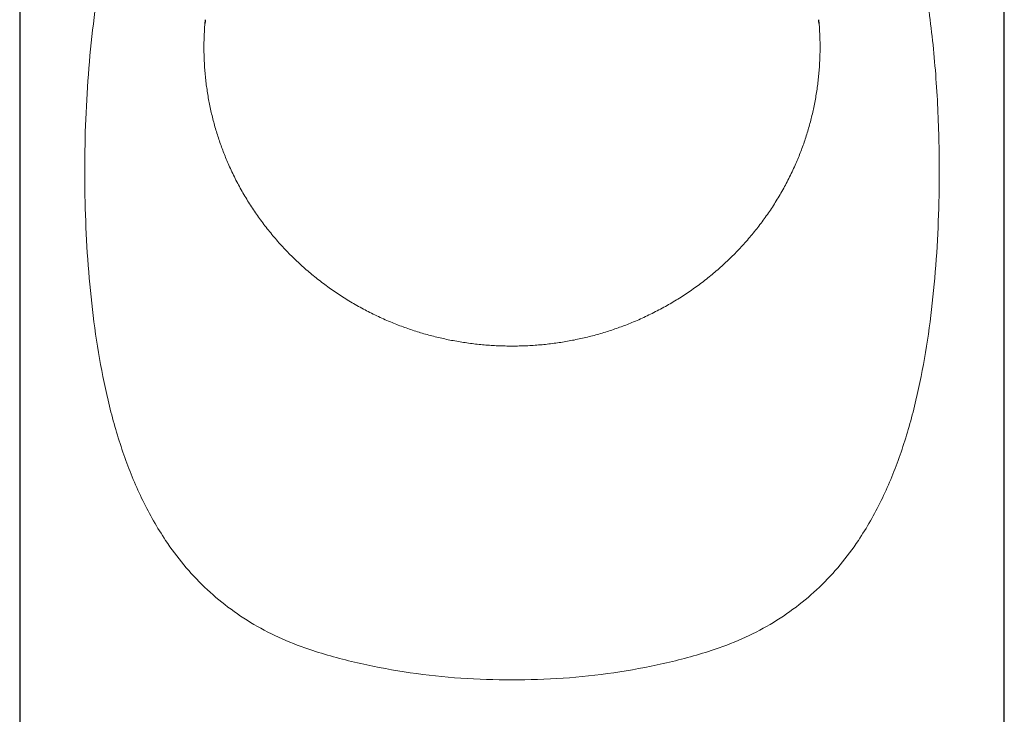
# Model space of a CAD drawing. Header units: millimetres. Extents: x 8 to 600, y 12 to 470.
# Tile 19 of 38: x 290 to 338, y 367 to 401. Entities that reach past the tile are written whole.
import ezdxf

# ---------------------------------------------------------------- set-up
doc = ezdxf.new("R2010")
doc.units = ezdxf.units.MM

msp = doc.modelspace()

# ---------------------------------------------------------------- linework, layer by layer
at = {"color": 7, "linetype": 'Continuous', "lineweight": 30, "flags": 128}
for points in [[(289.75, 443.555), (289.75, 372.306), (289.75, 301.058)], [(338.25, 301.058), (338.25, 372.306), (338.25, 443.555)]]:
    msp.add_lwpolyline(points, dxfattribs=at)
at = {"color": 8, "linetype": 'Continuous', "lineweight": 0}
for points, knots in [([(314, 368.204), (313.159, 368.221), (311.478, 368.255), (308.981, 368.53), (306.536, 368.981), (304.424, 369.542), (302.666, 370.199), (301.268, 370.92), (299.989, 371.777), (298.837, 372.761), (297.813, 373.861), (296.772, 375.264), (295.779, 377.015), (294.897, 379.139), (294.218, 381.389), (293.712, 383.733), (293.347, 386.151), (293.107, 388.619), (292.972, 391.123), (292.939, 393.639), (293.001, 396.161), (293.166, 398.668), (293.436, 401.15), (293.833, 403.583), (294.369, 405.949), (295.071, 408.227), (295.962, 410.386), (297.059, 412.405), (298.402, 414.235), (299.522, 415.451), (300.228, 416.01), (300.336, 416.096)], [0, 0, 0, 0, 0.038198, 0.076394, 0.114591, 0.152778, 0.178249, 0.203703, 0.229162, 0.254618, 0.280093, 0.305557, 0.34375, 0.381948, 0.420127, 0.458333, 0.496546, 0.534832, 0.572957, 0.611238, 0.649269, 0.68752, 0.725749, 0.763899, 0.802143, 0.840342, 0.878542, 0.916721, 0.954917, 0.993097, 1, 1, 1, 1]), ([(327.664, 416.096), (327.772, 416.01), (328.478, 415.451), (329.598, 414.235), (330.941, 412.405), (332.038, 410.386), (332.929, 408.227), (333.631, 405.949), (334.226, 403.321), (334.683, 400.331), (334.969, 397.002), (335.065, 393.917), (335.028, 391.123), (334.893, 388.619), (334.653, 386.151), (334.288, 383.733), (333.782, 381.389), (333.103, 379.139), (332.221, 377.015), (331.228, 375.264), (330.187, 373.861), (329.163, 372.761), (328.011, 371.777), (326.732, 370.92), (325.334, 370.199), (323.576, 369.542), (321.464, 368.981), (319.019, 368.53), (316.522, 368.255), (314.841, 368.221), (314, 368.204)], [0, 0, 0, 0, 0.006903, 0.045084, 0.083281, 0.121462, 0.159663, 0.197863, 0.236109, 0.286936, 0.33806, 0.388743, 0.427025, 0.465151, 0.503438, 0.541652, 0.57986, 0.61804, 0.656239, 0.694433, 0.719898, 0.745373, 0.77083, 0.796291, 0.821745, 0.847217, 0.885405, 0.923603, 0.961801, 1, 1, 1, 1]), ([(298.89, 400.735), (298.889, 400.725), (298.876, 400.606), (298.859, 400.376), (298.84, 400.045), (298.828, 399.712), (298.824, 399.376), (298.828, 399.038), (298.84, 398.699), (298.86, 398.362), (298.887, 398.028), (298.922, 397.697), (298.964, 397.371), (299.013, 397.048), (299.069, 396.728), (299.133, 396.409), (299.204, 396.09), (299.283, 395.772), (299.369, 395.456), (299.461, 395.144), (299.56, 394.836), (299.665, 394.533), (299.776, 394.234), (299.893, 393.939), (300.023, 393.633), (300.165, 393.317), (300.322, 392.992), (300.486, 392.671), (300.658, 392.355), (300.837, 392.045), (301.022, 391.742), (301.213, 391.445), (301.411, 391.153), (301.617, 390.864), (301.832, 390.578), (302.055, 390.295), (302.284, 390.018), (302.521, 389.746), (302.764, 389.48), (303.013, 389.22), (303.269, 388.966), (303.531, 388.718), (303.798, 388.477), (304.072, 388.241), (304.351, 388.012), (304.634, 387.791), (304.921, 387.578), (305.212, 387.372), (305.507, 387.173), (305.81, 386.979), (306.12, 386.791), (306.437, 386.609), (306.759, 386.434), (307.086, 386.267), (307.417, 386.107), (307.753, 385.954), (308.081, 385.815), (308.4, 385.688), (308.71, 385.573), (309.023, 385.463), (309.34, 385.361), (309.657, 385.265), (309.976, 385.177), (310.295, 385.095), (310.617, 385.02), (310.944, 384.952), (311.275, 384.89), (311.611, 384.835), (311.949, 384.786), (312.29, 384.746), (312.631, 384.712), (312.972, 384.686), (313.313, 384.668), (313.656, 384.657), (313.885, 384.655), (314, 384.654)], [0, 0, 0, 0, 0.001248, 0.014716, 0.028245, 0.041839, 0.0555, 0.069409, 0.083248, 0.097021, 0.11073, 0.124379, 0.13773, 0.151029, 0.16428, 0.177485, 0.190886, 0.204244, 0.217563, 0.230845, 0.244093, 0.257072, 0.270022, 0.282945, 0.295843, 0.310523, 0.325175, 0.339801, 0.354405, 0.368987, 0.383291, 0.397578, 0.411851, 0.426112, 0.440652, 0.455183, 0.469706, 0.484222, 0.498734, 0.513243, 0.52775, 0.542226, 0.556703, 0.571183, 0.585668, 0.600159, 0.614399, 0.628648, 0.642908, 0.65718, 0.671759, 0.686354, 0.700968, 0.715603, 0.730261, 0.744945, 0.759657, 0.77279, 0.785948, 0.799135, 0.812353, 0.825603, 0.83865, 0.851732, 0.864853, 0.878015, 0.89146, 0.904953, 0.918497, 0.932094, 0.945747, 0.959216, 0.972745, 0.986339, 1, 1, 1, 1]), ([(314, 384.654), (314.117, 384.655), (314.35, 384.657), (314.7, 384.669), (315.047, 384.688), (315.392, 384.714), (315.732, 384.748), (316.069, 384.789), (316.401, 384.836), (316.731, 384.891), (317.06, 384.953), (317.389, 385.022), (317.717, 385.098), (318.042, 385.181), (318.364, 385.271), (318.681, 385.367), (318.994, 385.469), (319.301, 385.577), (319.606, 385.69), (319.921, 385.816), (320.246, 385.954), (320.582, 386.106), (320.912, 386.266), (321.238, 386.433), (321.557, 386.606), (321.87, 386.785), (322.176, 386.971), (322.477, 387.163), (322.775, 387.363), (323.07, 387.571), (323.361, 387.787), (323.647, 388.01), (323.927, 388.24), (324.201, 388.476), (324.469, 388.718), (324.731, 388.966), (324.986, 389.22), (325.235, 389.479), (325.478, 389.744), (325.714, 390.015), (325.942, 390.29), (326.162, 390.569), (326.374, 390.851), (326.579, 391.138), (326.778, 391.432), (326.972, 391.732), (327.16, 392.04), (327.34, 392.352), (327.513, 392.669), (327.678, 392.991), (327.835, 393.316), (327.978, 393.635), (328.109, 393.944), (328.228, 394.245), (328.341, 394.549), (328.447, 394.856), (328.545, 395.164), (328.636, 395.473), (328.72, 395.783), (328.797, 396.096), (328.868, 396.413), (328.932, 396.734), (328.989, 397.06), (329.038, 397.388), (329.08, 397.719), (329.115, 398.049), (329.141, 398.38), (329.16, 398.711), (329.172, 399.044), (329.176, 399.38), (329.172, 399.718), (329.16, 400.057), (329.14, 400.394), (329.123, 400.62), (329.111, 400.733), (329.111, 400.735)], [0, 0, 0, 0, 0.013909, 0.027748, 0.04152, 0.05523, 0.068879, 0.08223, 0.095529, 0.10878, 0.121985, 0.135385, 0.148744, 0.162063, 0.175345, 0.188592, 0.201572, 0.214522, 0.227445, 0.240343, 0.255023, 0.269675, 0.284301, 0.298904, 0.313487, 0.327791, 0.342078, 0.356351, 0.370612, 0.385152, 0.399683, 0.414206, 0.428722, 0.443234, 0.457743, 0.47225, 0.486725, 0.501202, 0.515683, 0.530167, 0.544658, 0.558898, 0.573148, 0.587407, 0.60168, 0.616258, 0.630854, 0.645468, 0.660103, 0.674761, 0.689445, 0.704157, 0.717289, 0.730448, 0.743635, 0.756853, 0.770102, 0.783149, 0.796232, 0.809353, 0.822515, 0.83596, 0.849453, 0.862997, 0.876594, 0.890247, 0.903716, 0.917245, 0.930838, 0.9445, 0.958409, 0.972248, 0.98602, 0.99973, 1, 1, 1, 1])]:
    msp.add_open_spline(points, degree=3, knots=knots, dxfattribs=at)
at = {"color": 7, "linetype": 'Continuous', "lineweight": 30}
for points, knots in [([(298.889, 400.735), (298.889, 400.729), (298.887, 400.716), (298.886, 400.698), (298.884, 400.682), (298.883, 400.668), (298.882, 400.655), (298.881, 400.644), (298.88, 400.634), (298.879, 400.625), (298.878, 400.618), (298.877, 400.611), (298.877, 400.604), (298.876, 400.597), (298.875, 400.589), (298.875, 400.581), (298.874, 400.574), (298.873, 400.568), (298.873, 400.563), (298.872, 400.559), (298.872, 400.557), (298.872, 400.555), (298.872, 400.554), (298.872, 400.554), (298.872, 400.554), (298.872, 400.554)], [0, 0, 0, 0, 0.062061, 0.119483, 0.172229, 0.220266, 0.263567, 0.302109, 0.341707, 0.377128, 0.408782, 0.436662, 0.475144, 0.518832, 0.566585, 0.617807, 0.671158, 0.725857, 0.780299, 0.832269, 0.881237, 0.927709, 0.956957, 0.98537, 1, 1, 1, 1]), ([(329.128, 400.554), (329.128, 400.554), (329.128, 400.554), (329.128, 400.555), (329.128, 400.555), (329.128, 400.557), (329.128, 400.559), (329.127, 400.563), (329.127, 400.568), (329.126, 400.573), (329.126, 400.578), (329.125, 400.581), (329.125, 400.585), (329.125, 400.589), (329.124, 400.593), (329.124, 400.598), (329.123, 400.604), (329.123, 400.609), (329.122, 400.615), (329.122, 400.619), (329.121, 400.622), (329.121, 400.625), (329.121, 400.628), (329.121, 400.631), (329.12, 400.636), (329.119, 400.643), (329.119, 400.651), (329.118, 400.66), (329.117, 400.672), (329.115, 400.686), (329.114, 400.701), (329.112, 400.717), (329.111, 400.729), (329.111, 400.735)], [0, 0, 0, 0, 0.009818, 0.046751, 0.08214, 0.117395, 0.172682, 0.227835, 0.282845, 0.335214, 0.360352, 0.385655, 0.411308, 0.437447, 0.466894, 0.493139, 0.522115, 0.552926, 0.579703, 0.60138, 0.615233, 0.625736, 0.636347, 0.650728, 0.668875, 0.690782, 0.71644, 0.751104, 0.790841, 0.835629, 0.885441, 0.940244, 1, 1, 1, 1])]:
    msp.add_open_spline(points, degree=3, knots=knots, dxfattribs=at)

doc.saveas('drawing.dxf')
